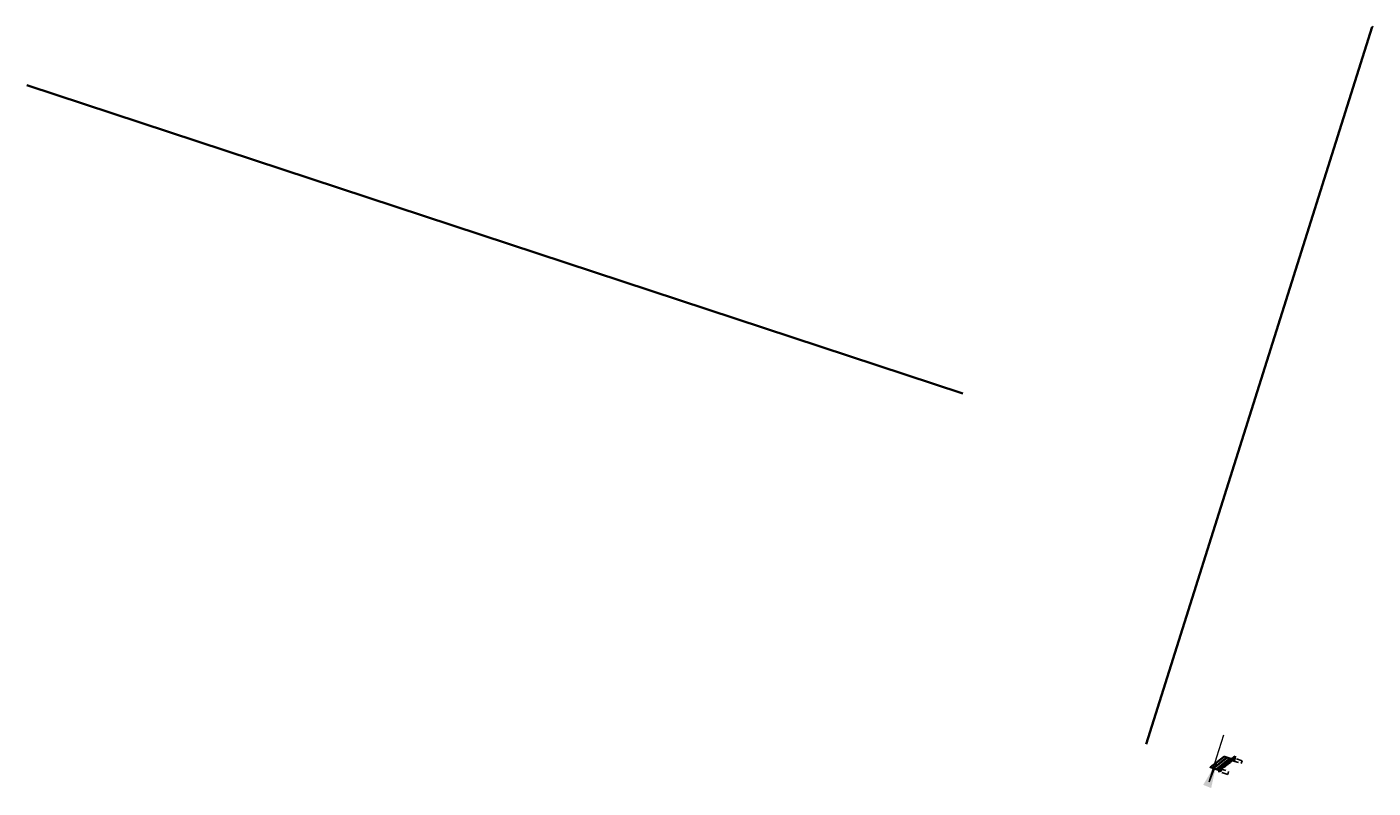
# Model space of a CAD drawing. Header units: metres. Extents: x -11 to 3521450, y 0 to 5943726.
# Tile 96 of 97: x 3521271 to 3521450, y 5943445 to 5943546. Entities that reach past the tile are written whole.
import ezdxf

# ---------------------------------------------------------------- set-up
doc = ezdxf.new("R2010")
doc.units = ezdxf.units.M
doc.linetypes.add('AUSGEZOGEN', pattern=[2, 1, 1])
doc.linetypes.add('SHORT_DASH', pattern=[1.6, 0.8, -0.8])
doc.layers.add('IBJ_Hilfslinien', color=210, linetype='Continuous', plot=False)
doc.layers.add('IBJ_Sonstiges', color=10, linetype='Continuous')
doc.layers.add('T__VERM', color=3, linetype='Continuous')
doc.styles.get("Standard").update_dxf_attribs({"font": 'simplex.shx', "width": 0.7})
doc.dimstyles.new('SOFI35$7', dxfattribs={"dimscale": 0, "dimtxt": 3.5, "dimasz": 3.5, "dimexe": 0.18, "dimexo": 0.0625, "dimgap": 0.945, "dimtad": 1, "dimdec": 3, "dimrnd": 0.001, "dimzin": 0, "dimdsep": 46, "dimtxsty": 'Standard', "dimblk1": 'SOF_BEMSTR1', "dimblk2": 'SOF_BEMSTR2', "dimcen": 3.5, "dimse1": 1, "dimse2": 1, "dimclrd": 1, "dimclre": 1, "dimclrt": 2, "dimadec": 0, "dimazin": 0, "dimtfac": 1, "dimtdec": 3, "dimtmove": 0, "dimatfit": 0, "dimfxl": 1, "dimtolj": 1, "dimtzin": 0, "dimlwd": 0, "dimlwe": 0, "dimarcsym": 0})

# ---------------------------------------------------------------- blocks, each defined once
blk = doc.blocks.new('SOF_BEMSTR1')
at = {"color": 0, "linetype": 'ByBlock', "lineweight": -2}
for p, q in [((0, 20), (0, -8.5)), ((3.535, 3.535), (-3.535, -3.535)), ((-5, 0), (5, 0))]:
    blk.add_line(p, q, dxfattribs=at)
blk = doc.blocks.new('SOF_BEMSTR2')
at = {"color": 0, "linetype": 'ByBlock', "lineweight": -2}
for p, q in [((0, -20), (0, 8.5)), ((3.535, 3.535), (-3.535, -3.535)), ((-5, 0), (5, 0))]:
    blk.add_line(p, q, dxfattribs=at)
blk = doc.blocks.new('SOFEDBLK1')
at = {"color": 0, "linetype": 'Continuous', "lineweight": 35}
for p, q in [((0, 0), (1, 1)), ((0.4, 0), (1.4, 1)), ((0.8, 0), (1.8, 1)), ((1.4, 0.6), (2.4, 0)), ((1.7, 0.9), (2.7, 0.3)), ((2.35, 1), (3, 0.6))]:
    blk.add_line(p, q, dxfattribs=at)
blk = doc.blocks.new('*U138', base_point=(3521431.63, 5943449.06))
at = {"color": 0, "linetype": 'Continuous', "lineweight": -2, "xscale": 0.2304215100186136, "yscale": 0.25}
for p, rotation in [((3521429.8, 5943447.58), 218.7543067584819), ((3521430.26, 5943447.95), 218.7543067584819), ((3521430.72, 5943448.32), 218.7543067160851), ((3521431.17, 5943448.69), 218.7543067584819), ((3521431.63, 5943449.06), 218.7543067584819)]:
    blk.add_blockref('SOFEDBLK1', p, dxfattribs=dict(at, rotation=rotation))

msp = doc.modelspace()

# ---------------------------------------------------------------- linework, layer by layer
at = {"layer": 'IBJ_Hilfslinien', "linetype": 'AUSGEZOGEN', "lineweight": 35}
for p, q in [((3521419.7794, 5943450.6452), (3521449.8489, 5943546.0172)), ((3521449.8489, 5943546.0172), (3521449.9729, 5943545.9781)), ((3521270.9746, 5943538.2511), (3521395.4125, 5943497.2609))]:
    msp.add_line(p, q, dxfattribs=at)
at = {"layer": 'IBJ_Sonstiges', "color": 1, "lineweight": 25, "ltscale": 0.25, "true_color": 0xff0000, "transparency": 33554687}
for p, q in [((3521428.3323, 5943447.588), (3521430.066, 5943448.962)), ((3521428.3611, 5943447.5354), (3521430.1119, 5943448.9223))]:
    msp.add_line(p, q, dxfattribs=at)
at = {"layer": 'IBJ_Sonstiges', "color": 1, "linetype": 'Continuous', "lineweight": 25, "true_color": 0xff0000, "transparency": 33554687}
for p, q in [((3521429.3584, 5943447.2106), (3521428.3382, 5943447.5334)), ((3521429.3765, 5943447.2678), (3521428.3564, 5943447.5906)), ((3521431.1543, 5943448.6545), (3521430.2325, 5943448.9453)), ((3521431.1724, 5943448.7117), (3521430.2531, 5943449.0019))]:
    msp.add_line(p, q, dxfattribs=at)
at = {"layer": 'IBJ_Sonstiges', "color": 1, "linetype": 'AUSGEZOGEN', "lineweight": 25, "true_color": 0xff0000, "transparency": 33554687}
for p, q in [((3521428.3851, 5943447.5816), (3521428.3473, 5943447.562)), ((3521428.3669, 5943447.5241), (3521428.3473, 5943447.562)), ((3521428.6935, 5943447.4211), (3521428.7313, 5943447.4407)), ((3521428.6935, 5943447.4211), (3521428.7313, 5943447.4407)), ((3521428.7117, 5943447.4786), (3521428.7313, 5943447.4407)), ((3521430.5489, 5943448.8998, 0), (3521428.7175, 5943447.4674)), ((3521428.7692, 5943447.4604), (3521428.7313, 5943447.4407)), ((3521428.7692, 5943447.4604), (3521428.7313, 5943447.4407)), ((3521428.751, 5943447.4029), (3521428.7313, 5943447.4407)), ((3521430.5765, 5943448.8466, 0), (3521428.7452, 5943447.4141)), ((3521430.9406, 5943448.7755, 0), (3521429.1015, 5943447.339)), ((3521430.9684, 5943448.7223, 0), (3521429.1519, 5943447.3073)), ((3521430.5249, 5943448.8535, 0), (3521430.5627, 5943448.8732, 0)), ((3521430.543, 5943448.911, 0), (3521430.5627, 5943448.8732, 0)), ((3521430.543, 5943448.911, 0), (3521430.5627, 5943448.8732, 0)), ((3521430.6005, 5943448.8928, 0), (3521430.5627, 5943448.8732, 0)), ((3521430.5823, 5943448.8353, 0), (3521430.5627, 5943448.8732, 0)), ((3521430.5823, 5943448.8353, 0), (3521430.5627, 5943448.8732, 0)), ((3521430.9167, 5943448.7293, 0), (3521430.9546, 5943448.7489, 0)), ((3521430.9349, 5943448.7868, 0), (3521430.9546, 5943448.7489, 0)), ((3521430.9349, 5943448.7868, 0), (3521430.9546, 5943448.7489, 0)), ((3521430.9924, 5943448.7686, 0), (3521430.9546, 5943448.7489, 0)), ((3521430.9742, 5943448.7111, 0), (3521430.9546, 5943448.7489, 0)), ((3521430.9742, 5943448.7111, 0), (3521430.9546, 5943448.7489, 0)), ((3521431.1542, 5943448.6542), (3521431.1724, 5943448.7117)), ((3521429.0854, 5943447.2969), (3521429.1232, 5943447.3165)), ((3521429.0854, 5943447.2969), (3521429.1232, 5943447.3165)), ((3521429.1036, 5943447.3543), (3521429.1232, 5943447.3165)), ((3521429.1611, 5943447.3362), (3521429.1232, 5943447.3165)), ((3521429.1611, 5943447.3362), (3521429.1232, 5943447.3165)), ((3521429.1429, 5943447.2787), (3521429.1232, 5943447.3165)), ((3521429.3766, 5943447.2681), (3521429.3584, 5943447.2106))]:
    msp.add_line(p, q, dxfattribs=at)
at = {"layer": 'IBJ_Sonstiges', "linetype": 'AUSGEZOGEN', "lineweight": 35}
msp.add_line((3521431.6316, 5943449.0553), (3521429.3405, 5943447.2163), dxfattribs=at)
at = {"layer": 'IBJ_Sonstiges', "color": 1, "linetype": 'SHORT_DASH', "lineweight": 25, "true_color": 0xff0000, "transparency": 33554687}
for p, q in [((3521431.2496, 5943448.6243), (3521431.1543, 5943448.6545)), ((3521431.2677, 5943448.6815), (3521431.1724, 5943448.7117)), ((3521431.3449, 5943448.5941), (3521431.2496, 5943448.6243)), ((3521431.363, 5943448.6513), (3521431.2677, 5943448.6815)), ((3521431.4143, 5943448.8134), (3521431.2937, 5943448.4321)), ((3521431.2937, 5943448.4321), (3521432.4378, 5943448.0701)), ((3521431.3238, 5943448.5274), (3521431.5667, 5943448.4663)), ((3521431.5547, 5943448.5278), (3521431.3449, 5943448.5941)), ((3521431.5728, 5943448.585), (3521431.363, 5943448.6513)), ((3521431.618, 5943448.6284), (3521431.3842, 5943448.7181)), ((3521432.5584, 5943448.4515), (3521431.4143, 5943448.8134)), ((3521431.5728, 5943448.585), (3521431.5547, 5943448.5278)), ((3521431.618, 5943448.6284), (3521431.5667, 5943448.4663)), ((3521432.4378, 5943448.0701), (3521432.5584, 5943448.4515)), ((3521429.4537, 5943447.1805), (3521429.3584, 5943447.2106)), ((3521429.4718, 5943447.2377), (3521429.3765, 5943447.2678)), ((3521429.5491, 5943447.1503), (3521429.4537, 5943447.1805)), ((3521429.5672, 5943447.2075), (3521429.4718, 5943447.2377)), ((3521429.4978, 5943446.9882), (3521429.6184, 5943447.3696)), ((3521430.6419, 5943446.6263), (3521429.4978, 5943446.9882)), ((3521429.7708, 5943447.0225), (3521429.528, 5943447.0836)), ((3521429.7588, 5943447.084), (3521429.5491, 5943447.1503)), ((3521429.7769, 5943447.1412), (3521429.5672, 5943447.2075)), ((3521429.5883, 5943447.2743), (3521429.8221, 5943447.1846)), ((3521429.6184, 5943447.3696), (3521430.7625, 5943447.0076)), ((3521429.7588, 5943447.084), (3521429.7769, 5943447.1412)), ((3521429.7708, 5943447.0225), (3521429.8221, 5943447.1846)), ((3521430.6419, 5943446.6263), (3521430.7625, 5943447.0076))]:
    msp.add_line(p, q, dxfattribs=at)
at = {"layer": 'IBJ_Sonstiges', "color": 1, "linetype": 'AUSGEZOGEN', "lineweight": 25, "true_color": 0xff0000, "transparency": 33554687}
for centre in [(3521428.3473, 5943447.562), (3521428.7313, 5943447.4407), (3521430.5627, 5943448.8732, 0), (3521430.9546, 5943448.7489, 0), (3521429.1232, 5943447.3165)]:
    msp.add_circle(centre, 0.03, dxfattribs=at)
at = {"layer": 'IBJ_Sonstiges', "color": 1, "linetype": 'Continuous', "lineweight": 25, "ltscale": 0.25, "true_color": 0xff0000, "transparency": 33554687}
for centre in [(3521431.1537, 5943448.6859), (3521429.3579, 5943447.2424)]:
    msp.add_circle(centre, 0.01, dxfattribs=at)
at = {"layer": 'IBJ_Sonstiges', "color": 1, "linetype": 'AUSGEZOGEN', "lineweight": 25, "true_color": 0xff0000, "transparency": 33554687}
for radius, end in [(0.1802, 134.117836), (0.1199, 131.582679)]:
    msp.add_arc((3521430.1914, 5943448.8327), radius, 69.966518, end, dxfattribs=at)

# ---------------------------------------------------------------- block references
at = {"layer": 'IBJ_Sonstiges', "lineweight": -2}
msp.add_blockref('*U138', (3521431.6316, 5943449.0553), dxfattribs=at)

# ---------------------------------------------------------------- leaders
at = {"layer": 'T__VERM', "linetype": 'AUSGEZOGEN', "lineweight": 35, "annotation_type": 0, "has_hookline": 1, "hookline_direction": 0, "text_width": 2.1233, "horizontal_direction": (0.301631, 0.953425, 0)}
msp.add_leader([(3521429.1992, 5943448.275), (3521428.1592, 5943445.6445), (3521429.2149, 5943448.9815)], dimstyle='SOFI35$7', override={"dimscale": 0}, dxfattribs=at)

doc.saveas('drawing.dxf')
